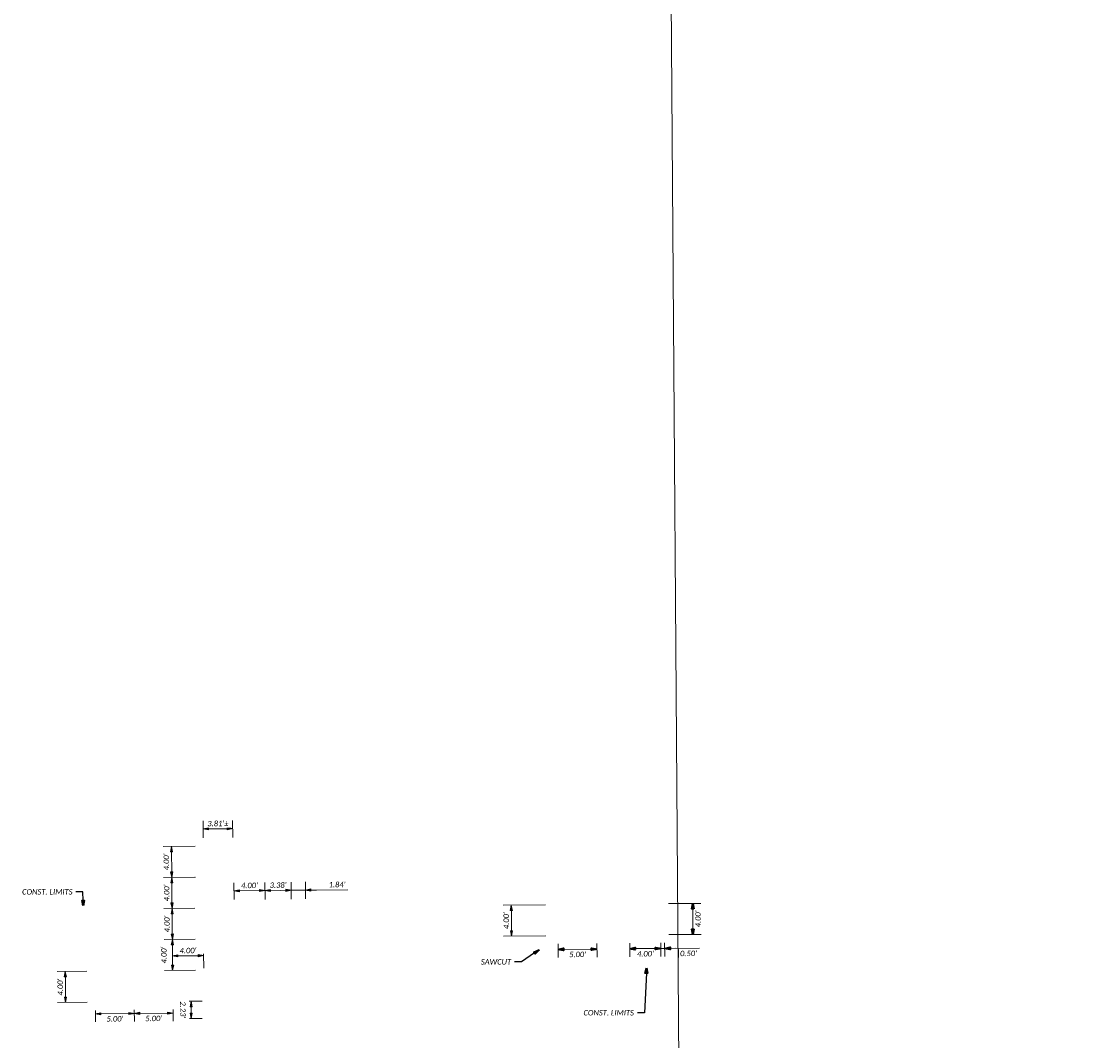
# Model space of a CAD drawing. Header units: feet. Extents: x 2273742 to 4547652, y 16435 to 1005370.
# Tile 10 of 15: x 2273742 to 2273881, y 502520 to 502651. Entities that reach past the tile are written whole.
import ezdxf
from ezdxf import colors
from ezdxf.entities.mleader import LeaderData, LeaderLine
from ezdxf.math import Vec2, Vec3

# ---------------------------------------------------------------- set-up
doc = ezdxf.new("R2010")
doc.units = ezdxf.units.FT
doc.header["$LTSCALE"] = 5
doc.header["$MEASUREMENT"] = 0
doc.layers.get('0').update_dxf_attribs({"lineweight": 15, "true_color": 0xc2ced6})
doc.layers.get('Defpoints').update_dxf_attribs({"lineweight": 15})
doc.layers.add('0_Xref', color=7, linetype='Continuous', lineweight=15)
doc.layers.add('TX_P_5', color=7, linetype='Continuous', lineweight=35)
doc.styles.add('P_Slanted - Normal Fixed Spacing', font='calibrii.ttf', dxfattribs={"height": 0.14})
doc.dimstyles.new('P_Dec-2 Masked Slanted', dxfattribs={"dimtxt": 0.14, "dimasz": 0.14, "dimexe": 0.21, "dimexo": 0.21, "dimgap": 0.0625, "dimtad": 1, "dimzin": 3, "dimdsep": 46, "dimtxsty": 'P_Slanted - Normal Fixed Spacing', "dimblk": 'Dim1', "dimcen": 0.035, "dimclrd": 95, "dimclre": 95, "dimclrt": 7, "dimaunit": 1, "dimadec": 3, "dimazin": 2, "dimtfac": 1, "dimtix": 1, "dimtmove": 1, "dimatfit": 3, "dimldrblk": 'Dim1', "dimfxl": 1, "dimtfill": 1, "dimtolj": 1, "dimtzin": 0, "dimlwd": 15, "dimlwe": 15, "dimarcsym": 0})

# ---------------------------------------------------------------- blocks, each defined once
blk = doc.blocks.new('Dim1')
h = blk.add_hatch(color=4)
h.dxf.hatch_style = 1
h.paths.add_polyline_path([(0, 0), (-1.000000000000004, -0.1999999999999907), (-1.000000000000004, 0.1999999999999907)])
at = {"color": 4}
blk.add_lwpolyline([(0, 0), (-1.000000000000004, -0.1999999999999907), (-1.000000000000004, 0.1999999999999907), (0, 0)], dxfattribs=at)
blk = doc.blocks.new('*D1286')
at = {"layer": '0_Xref', "color": 95, "linetype": 'Continuous', "lineweight": 15, "transparency": 16777216}
for p, q in [((2273750.246348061, 502528.8558327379), (2273746.411520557, 502528.8184377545)), ((2273747.493648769, 502525.5288331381), (2273747.468296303, 502528.1287095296)), ((2273750.285351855, 502524.8560229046), (2273746.450524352, 502524.8186279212))]:
    blk.add_line(p, q, dxfattribs=at)
at = {"layer": 'Defpoints', "color": 0, "transparency": 16777216}
for p in [(2273747.461470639, 502528.8286762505), (2273751.296298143, 502528.8660712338), (2273751.335301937, 502524.8662614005)]:
    blk.add_point(p, dxfattribs=at)
at = {"layer": '0_Xref', "color": 95, "lineweight": 15, "transparency": 16777216, "xscale": 0.7000000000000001, "yscale": 0.7000000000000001, "zscale": 0.7000000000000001}
for p, rotation in [((2273747.461470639, 502528.8286762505), 90.5586970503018), ((2273747.500474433, 502524.8288664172), 270.5586970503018)]:
    blk.add_blockref('Dim1', p, dxfattribs=dict(at, rotation=rotation))
at = {"layer": '0_Xref', "color": 7, "transparency": 16777216, "insert": (2273746.809889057, 502526.8222273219), "char_height": 0.7000000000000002, "attachment_point": 5, "rotation": 90.5586970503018, "style": 'P_Slanted - Normal Fixed Spacing', "bg_fill": 3, "box_fill_scale": 1.25, "bg_fill_color": 256, "bg_fill_true_color": 13158600, "bg_fill_transparency": 0}
blk.add_mtext("\\A1;4.00'", dxfattribs=at)
blk = doc.blocks.new('*D1287')
at = {"layer": '0_Xref', "color": 95, "linetype": 'Continuous', "lineweight": 15, "transparency": 16777216}
for p, q in [((2273764.206678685, 502532.9921558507), (2273760.206868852, 502532.9531520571)), ((2273761.288997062, 502529.6635474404), (2273761.263644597, 502532.263423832)), ((2273764.245682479, 502528.9923460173), (2273760.245872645, 502528.9533422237))]:
    blk.add_line(p, q, dxfattribs=at)
at = {"layer": 'Defpoints', "color": 0, "transparency": 16777216}
for p in [(2273761.256818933, 502532.9633905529), (2273765.256628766, 502533.0023943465), (2273765.29563256, 502529.0025845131)]:
    blk.add_point(p, dxfattribs=at)
at = {"layer": '0_Xref', "color": 95, "lineweight": 15, "transparency": 16777216, "xscale": 0.7000000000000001, "yscale": 0.7000000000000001, "zscale": 0.7000000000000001}
for p, rotation in [((2273761.256818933, 502532.9633905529), 90.55869704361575), ((2273761.295822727, 502528.9635807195), 270.5586970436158)]:
    blk.add_blockref('Dim1', p, dxfattribs=dict(at, rotation=rotation))
at = {"layer": '0_Xref', "color": 7, "transparency": 16777216, "insert": (2273760.16775815, 502530.9526755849), "char_height": 0.7000000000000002, "attachment_point": 5, "rotation": 90.55869704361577, "style": 'P_Slanted - Normal Fixed Spacing', "bg_fill": 3, "box_fill_scale": 1.25, "bg_fill_color": 256, "bg_fill_true_color": 13158600, "bg_fill_transparency": 0}
blk.add_mtext("\\A1;4.00'", dxfattribs=at)
blk = doc.blocks.new('*D1290')
at = {"layer": 'Defpoints', "color": 0, "transparency": 16777216}
for p in [(2273810.957244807, 502533.4480398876), (2273815.957007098, 502533.4967946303), (2273815.97428296, 502531.7251680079)]:
    blk.add_point(p, dxfattribs=at)
at = {"layer": 'TX_P_5', "color": 95, "linetype": 'Continuous', "lineweight": 15, "transparency": 16777216}
for p, q in [((2273810.967483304, 502532.3980898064), (2273810.984759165, 502530.6264631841)), ((2273815.967245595, 502532.446844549), (2273815.984521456, 502530.6752179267)), ((2273811.67448739, 502531.6832389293), (2273815.274316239, 502531.718342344))]:
    blk.add_line(p, q, dxfattribs=at)
at = {"layer": 'TX_P_5', "color": 95, "lineweight": 15, "transparency": 16777216, "xscale": 0.7000000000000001, "yscale": 0.7000000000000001, "zscale": 0.7000000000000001}
for p, rotation in [((2273810.974520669, 502531.6764132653), 180.558697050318), ((2273815.97428296, 502531.7251680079), 0.5586970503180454)]:
    blk.add_blockref('Dim1', p, dxfattribs=dict(at, rotation=rotation))
at = {"layer": 'TX_P_5', "color": 7, "transparency": 16777216, "insert": (2273813.480945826, 502531.0297071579), "char_height": 0.7000000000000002, "attachment_point": 5, "rotation": 0.5586970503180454, "style": 'P_Slanted - Normal Fixed Spacing', "bg_fill": 3, "box_fill_scale": 1.25, "bg_fill_color": 256, "bg_fill_true_color": 13158600, "bg_fill_transparency": 0}
blk.add_mtext("\\A1;5.00'", dxfattribs=at)
blk = doc.blocks.new('*D1291')
at = {"layer": 'Defpoints', "color": 0, "transparency": 16777216}
for p in [(2273820.196664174, 502533.5381372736), (2273824.196486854, 502533.577141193), (2273824.213762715, 502531.8055145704)]:
    blk.add_point(p, dxfattribs=at)
at = {"layer": 'TX_P_5', "color": 95, "linetype": 'Continuous', "lineweight": 15, "transparency": 16777216}
for p, q in [((2273820.20690267, 502532.4881871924), (2273820.224178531, 502530.7165605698)), ((2273824.20672535, 502532.5271911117), (2273824.224001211, 502530.7555644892)), ((2273820.913906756, 502531.7733363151), (2273823.513795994, 502531.7986889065))]:
    blk.add_line(p, q, dxfattribs=at)
at = {"layer": 'TX_P_5', "color": 95, "lineweight": 15, "transparency": 16777216, "xscale": 0.7000000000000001, "yscale": 0.7000000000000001, "zscale": 0.7000000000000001}
for p, rotation in [((2273820.213940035, 502531.7665106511), 180.5586970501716), ((2273824.213762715, 502531.8055145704), 0.5586970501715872)]:
    blk.add_blockref('Dim1', p, dxfattribs=dict(at, rotation=rotation))
at = {"layer": 'TX_P_5', "color": 7, "transparency": 16777216, "insert": (2273822.220395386, 502531.1149291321), "char_height": 0.7000000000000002, "attachment_point": 5, "rotation": 0.5586970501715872, "style": 'P_Slanted - Normal Fixed Spacing', "bg_fill": 3, "box_fill_scale": 1.25, "bg_fill_color": 256, "bg_fill_true_color": 13158600, "bg_fill_transparency": 0}
blk.add_mtext("\\A1;4.00'", dxfattribs=at)
blk = doc.blocks.new('*D1292')
at = {"layer": 'Defpoints', "color": 0, "transparency": 16777216}
for p in [(2273824.167620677, 502537.5770498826), (2273828.319072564, 502537.6070097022), (2273824.196486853, 502533.577141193)]:
    blk.add_point(p, dxfattribs=at)
at = {"layer": 'TX_P_5', "color": 95, "linetype": 'Continuous', "lineweight": 15, "transparency": 16777216}
for p, q in [((2273825.217593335, 502537.5846272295), (2273829.369045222, 502537.6145870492)), ((2273828.342887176, 502534.307082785), (2273828.324124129, 502536.9070279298)), ((2273825.246459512, 502533.58471854), (2273829.397911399, 502533.6146783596))]:
    blk.add_line(p, q, dxfattribs=at)
at = {"layer": 'TX_P_5', "color": 95, "lineweight": 15, "transparency": 16777216, "xscale": 0.7000000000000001, "yscale": 0.7000000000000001, "zscale": 0.7000000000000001}
for p, rotation in [((2273828.319072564, 502537.6070097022), 90.41347978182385), ((2273828.34793874, 502533.6071010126), 270.4134797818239)]:
    blk.add_blockref('Dim1', p, dxfattribs=dict(at, rotation=rotation))
at = {"layer": 'TX_P_5', "color": 7, "transparency": 16777216, "insert": (2273829.004603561, 502535.6118984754), "char_height": 0.7000000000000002, "attachment_point": 5, "rotation": 90.41347978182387, "style": 'P_Slanted - Normal Fixed Spacing', "bg_fill": 3, "box_fill_scale": 1.25, "bg_fill_color": 256, "bg_fill_true_color": 13158600, "bg_fill_transparency": 0}
blk.add_mtext("\\A1;4.00'", dxfattribs=at)
blk = doc.blocks.new('*D1293')
at = {"layer": '0_Xref', "color": 95, "linetype": 'Continuous', "lineweight": 15, "transparency": 16777216}
for p, q in [((2273809.366081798, 502537.432126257), (2273803.887534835, 502537.3756359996)), ((2273804.971504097, 502534.086636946), (2273804.94469646, 502536.6864993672)), ((2273809.407324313, 502533.4323382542), (2273803.92877735, 502533.3758479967))]:
    blk.add_line(p, q, dxfattribs=at)
at = {"layer": 'Defpoints', "color": 0, "transparency": 16777216}
for p in [(2273804.937479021, 502537.3864621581), (2273810.416025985, 502537.4429524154), (2273810.457268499, 502533.4431644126)]:
    blk.add_point(p, dxfattribs=at)
at = {"layer": '0_Xref', "color": 95, "lineweight": 15, "transparency": 16777216, "xscale": 0.7000000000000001, "yscale": 0.7000000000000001, "zscale": 0.7000000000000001}
for p, rotation in [((2273804.937479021, 502537.3864621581), 90.59076588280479), ((2273804.978721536, 502533.3866741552), 270.5907658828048)]:
    blk.add_blockref('Dim1', p, dxfattribs=dict(at, rotation=rotation))
at = {"layer": '0_Xref', "color": 7, "transparency": 16777216, "insert": (2273804.287020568, 502535.3796485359), "char_height": 0.7000000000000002, "attachment_point": 5, "rotation": 90.59076588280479, "style": 'P_Slanted - Normal Fixed Spacing', "bg_fill": 3, "box_fill_scale": 1.25, "bg_fill_color": 256, "bg_fill_true_color": 13158600, "bg_fill_transparency": 0}
blk.add_mtext("\\A1;4.00'", dxfattribs=at)
blk = doc.blocks.new('*D1295')
at = {"layer": '0_Xref', "color": 95, "linetype": 'Continuous', "lineweight": 15, "transparency": 16777216}
for p, q in [((2273764.167674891, 502536.9919656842), (2273760.167865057, 502536.9529618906)), ((2273761.249993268, 502533.6633572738), (2273761.224640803, 502536.2632336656)), ((2273764.206678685, 502532.9921558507), (2273760.206868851, 502532.9531520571))]:
    blk.add_line(p, q, dxfattribs=at)
at = {"layer": 'Defpoints', "color": 0, "transparency": 16777216}
for p in [(2273761.217815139, 502536.9632003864), (2273765.217624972, 502537.0022041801), (2273765.256628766, 502533.0023943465)]:
    blk.add_point(p, dxfattribs=at)
at = {"layer": '0_Xref', "color": 95, "lineweight": 15, "transparency": 16777216, "xscale": 0.7000000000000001, "yscale": 0.7000000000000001, "zscale": 0.7000000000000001}
for p, rotation in [((2273761.217815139, 502536.9632003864), 90.55869704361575), ((2273761.256818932, 502532.9633905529), 270.5586970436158)]:
    blk.add_blockref('Dim1', p, dxfattribs=dict(at, rotation=rotation))
at = {"layer": '0_Xref', "color": 7, "transparency": 16777216, "insert": (2273760.566233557, 502534.9567514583), "char_height": 0.7000000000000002, "attachment_point": 5, "rotation": 90.55869704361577, "style": 'P_Slanted - Normal Fixed Spacing', "bg_fill": 3, "box_fill_scale": 1.25, "bg_fill_color": 256, "bg_fill_true_color": 13158600, "bg_fill_transparency": 0}
blk.add_mtext("\\A1;4.00'", dxfattribs=at)
blk = doc.blocks.new('*D1296')
at = {"layer": '0_Xref', "color": 95, "linetype": 'Continuous', "lineweight": 15, "transparency": 16777216}
for p, q in [((2273765.233930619, 502546.0527934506), (2273765.21237872, 502548.2629246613)), ((2273769.045280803, 502546.0899594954), (2273769.023728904, 502548.3000907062)), ((2273765.922583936, 502547.2198002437), (2273768.334000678, 502547.2433149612))]:
    blk.add_line(p, q, dxfattribs=at)
at = {"layer": 'Defpoints', "color": 0, "transparency": 16777216}
for p in [(2273765.244169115, 502545.0028433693), (2273769.055519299, 502545.0400094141)]:
    blk.add_point(p, dxfattribs=at)
at = {"layer": '0_Xref', "color": 95, "lineweight": 15, "transparency": 16777216, "xscale": 0.7000000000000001, "yscale": 0.7000000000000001, "zscale": 0.7000000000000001}
for p, rotation in [((2273765.222617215, 502547.2129745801), 180.5586970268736), ((2273769.0339674, 502547.2501406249), 0.5586970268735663)]:
    blk.add_blockref('Dim1', p, dxfattribs=dict(at, rotation=rotation))
at = {"layer": '0_Xref', "color": 7, "transparency": 16777216, "insert": (2273767.121748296, 502547.9026410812), "char_height": 0.7000000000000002, "attachment_point": 5, "rotation": 0.5586970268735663, "style": 'P_Slanted - Normal Fixed Spacing', "bg_fill": 3, "box_fill_scale": 1.25, "bg_fill_color": 256, "bg_fill_true_color": 13158600, "bg_fill_transparency": 0}
blk.add_mtext("\\A1;3.81'%%P", dxfattribs=at)
at = {"layer": 'Defpoints', "color": 0, "transparency": 16777216}
blk.add_point((2273769.0339674, 502547.2501406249), dxfattribs=at)
blk = doc.blocks.new('*D1308')
at = {"layer": 'Defpoints', "color": 0, "transparency": 16777216}
for p in [(2273824.196486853, 502533.577141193), (2273824.696473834, 502533.5807494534, 1154.825), (2273824.709259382, 502531.8090904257)]:
    blk.add_point(p, dxfattribs=at)
at = {"layer": 'TX_P_5', "color": 95, "linetype": 'Continuous', "lineweight": 15, "transparency": 16777216}
for p, q in [((2273824.2040642, 502532.5271685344), (2273824.216849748, 502530.7555095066)), ((2273824.704051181, 502532.5307767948), (2273824.716836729, 502530.759117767)), ((2273823.509290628, 502531.8004306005), (2273822.809308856, 502531.7953790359)), ((2273824.2092724, 502531.8054821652), (2273824.709259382, 502531.8090904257)), ((2273824.2092724, 502531.8054821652), (2273824.709259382, 502531.8090904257)), ((2273829.173352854, 502531.8413064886), (2273824.709259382, 502531.8090904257)), ((2273825.409241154, 502531.8141419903), (2273826.109222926, 502531.819193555))]:
    blk.add_line(p, q, dxfattribs=at)
at = {"layer": 'TX_P_5', "color": 95, "lineweight": 15, "transparency": 16777216, "xscale": 0.7000000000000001, "yscale": 0.7000000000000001, "zscale": 0.7000000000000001}
for p, rotation in [((2273824.2092724, 502531.8054821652), 0.4134797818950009), ((2273824.709259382, 502531.8090904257), 180.413479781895)]:
    blk.add_blockref('Dim1', p, dxfattribs=dict(at, rotation=rotation))
at = {"layer": 'TX_P_5', "color": 7, "transparency": 16777216, "insert": (2273827.775078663, 502531.1600826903), "char_height": 0.7000000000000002, "attachment_point": 5, "rotation": 0.413479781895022, "style": 'P_Slanted - Normal Fixed Spacing', "bg_fill": 3, "box_fill_scale": 1.25, "bg_fill_color": 256, "bg_fill_true_color": 13158600, "bg_fill_transparency": 0}
blk.add_mtext("\\A1;0.50'", dxfattribs=at)
blk = doc.blocks.new('*D1309')
at = {"layer": '0_Xref', "color": 95, "linetype": 'Continuous', "lineweight": 15, "transparency": 16777216}
for p, q in [((4547652.029536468, 1005363.928564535), (4547651.988917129, 1005369.557879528)), ((2275579.646435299, 259558.2332145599), (4547652.029536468, 1005363.928564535)), ((2273824.678250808, 502681.6053385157), (2273826.39576441, 502681.6177315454)), ((2273825.350842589, 502680.9101735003), (2277333.942028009, 16435.55625561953)), ((2277333.279537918, 16434.85145707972), (2277334.99705152, 16434.86385010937))]:
    blk.add_line(p, q, dxfattribs=at)
at = {"layer": 'Defpoints', "color": 0, "transparency": 16777216}
for p in [(2273823.628278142, 502681.5977622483), (2277332.229565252, 16434.84388081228), (2277333.947078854, 16434.85627384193)]:
    blk.add_point(p, dxfattribs=at)
at = {"layer": '0_Xref', "color": 95, "lineweight": 15, "transparency": 16777216, "xscale": 0.7000000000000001, "yscale": 0.7000000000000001, "zscale": 0.7000000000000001}
for p, rotation in [((2273825.345791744, 502681.6101552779), 90.41342087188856), ((2277333.947078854, 16434.85627384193), 270.4134208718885)]:
    blk.add_blockref('Dim1', p, dxfattribs=dict(at, rotation=rotation))
at = {"layer": '0_Xref', "color": 7, "transparency": 16777216, "insert": (4547651.338128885, 1005366.738379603), "char_height": 0.7000000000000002, "attachment_point": 5, "rotation": 270.41342087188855, "style": 'P_Slanted - Normal Fixed Spacing', "bg_fill": 3, "box_fill_scale": 1.25, "bg_fill_color": 256, "bg_fill_true_color": 13158600, "bg_fill_transparency": 0}
blk.add_mtext("\\A1;486259.41'", dxfattribs=at)
blk = doc.blocks.new('*D1310')
at = {"layer": '0_Xref', "color": 95, "linetype": 'Continuous', "lineweight": 15, "transparency": 16777216}
for p, q in [((2273764.128671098, 502540.9917755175), (2273760.128861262, 502540.9527717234)), ((2273761.210989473, 502537.6631671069), (2273761.185637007, 502540.2630434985)), ((2273764.167674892, 502536.9919656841), (2273760.167865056, 502536.95296189))]:
    blk.add_line(p, q, dxfattribs=at)
at = {"layer": 'Defpoints', "color": 0, "transparency": 16777216}
for p in [(2273761.178811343, 502540.9630102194), (2273765.178621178, 502541.0020140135), (2273765.217624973, 502537.0022041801)]:
    blk.add_point(p, dxfattribs=at)
at = {"layer": '0_Xref', "color": 95, "lineweight": 15, "transparency": 16777216, "xscale": 0.7000000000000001, "yscale": 0.7000000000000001, "zscale": 0.7000000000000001}
for p, rotation in [((2273761.178811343, 502540.9630102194), 90.55869705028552), ((2273761.217815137, 502536.963200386), 270.5586970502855)]:
    blk.add_blockref('Dim1', p, dxfattribs=dict(at, rotation=rotation))
at = {"layer": '0_Xref', "color": 7, "transparency": 16777216, "insert": (2273760.527229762, 502538.9565612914), "char_height": 0.7000000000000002, "attachment_point": 5, "rotation": 90.55869705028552, "style": 'P_Slanted - Normal Fixed Spacing', "bg_fill": 3, "box_fill_scale": 1.25, "bg_fill_color": 256, "bg_fill_true_color": 13158600, "bg_fill_transparency": 0}
blk.add_mtext("\\A1;4.00'", dxfattribs=at)
blk = doc.blocks.new('*D1311')
at = {"layer": '0_Xref', "color": 95, "linetype": 'Continuous', "lineweight": 15, "transparency": 16777216}
for p, q in [((2273764.194219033, 502544.9926048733), (2273760.089857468, 502544.9525815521)), ((2273761.146633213, 502544.2628533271), (2273761.171985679, 502541.6629769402)), ((2273764.233222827, 502540.9927950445), (2273760.128861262, 502540.9527717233))]:
    blk.add_line(p, q, dxfattribs=at)
at = {"layer": 'Defpoints', "color": 0, "transparency": 16777216}
for p in [(2273765.244169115, 502545.0028433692), (2273761.178811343, 502540.9630102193), (2273765.283172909, 502541.0030335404)]:
    blk.add_point(p, dxfattribs=at)
at = {"layer": '0_Xref', "color": 95, "lineweight": 15, "transparency": 16777216, "xscale": 0.7000000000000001, "yscale": 0.7000000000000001, "zscale": 0.7000000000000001}
for p, rotation in [((2273761.139807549, 502544.962820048), 90.55869705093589), ((2273761.178811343, 502540.9630102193), 270.5586970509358)]:
    blk.add_blockref('Dim1', p, dxfattribs=dict(at, rotation=rotation))
at = {"layer": '0_Xref', "color": 7, "transparency": 16777216, "insert": (2273760.488225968, 502542.9563711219), "char_height": 0.7000000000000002, "attachment_point": 5, "rotation": 90.5586970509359, "style": 'P_Slanted - Normal Fixed Spacing', "bg_fill": 3, "box_fill_scale": 1.25, "bg_fill_color": 256, "bg_fill_true_color": 13158600, "bg_fill_transparency": 0}
blk.add_mtext("\\A1;4.00'", dxfattribs=at)
blk = doc.blocks.new('*D1312')
at = {"layer": '0_Xref', "color": 95, "linetype": 'Continuous', "lineweight": 15, "transparency": 16777216}
for p, q in [((2273761.29338499, 502529.2135688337), (2273761.275106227, 502531.0880422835)), ((2273764.577387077, 502530.870232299), (2273761.977510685, 502530.8448798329)), ((2273765.293194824, 502529.2525726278), (2273765.274916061, 502531.1270460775))]:
    blk.add_line(p, q, dxfattribs=at)
at = {"layer": 'Defpoints', "color": 0, "transparency": 16777216}
for p in [(2273761.277543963, 502530.8380541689), (2273761.295822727, 502528.9635807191), (2273765.295632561, 502529.0025845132)]:
    blk.add_point(p, dxfattribs=at)
at = {"layer": '0_Xref', "color": 95, "lineweight": 15, "transparency": 16777216, "xscale": 0.7000000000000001, "yscale": 0.7000000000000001, "zscale": 0.7000000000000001}
for p, rotation in [((2273761.277543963, 502530.8380541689), 180.5586970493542), ((2273765.277353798, 502530.8770579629), 0.5586970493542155)]:
    blk.add_blockref('Dim1', p, dxfattribs=dict(at, rotation=rotation))
at = {"layer": '0_Xref', "color": 7, "transparency": 16777216, "insert": (2273763.270904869, 502531.5286395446), "char_height": 0.7000000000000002, "attachment_point": 5, "rotation": 0.5586970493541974, "style": 'P_Slanted - Normal Fixed Spacing', "bg_fill": 3, "box_fill_scale": 1.25, "bg_fill_color": 256, "bg_fill_true_color": 13158600, "bg_fill_transparency": 0}
blk.add_mtext("\\A1;4.00'", dxfattribs=at)
blk = doc.blocks.new('*D1313')
at = {"layer": '0_Xref', "color": 95, "linetype": 'Continuous', "lineweight": 15, "transparency": 16777216}
for p, q in [((2273761.345065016, 502523.9138208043), (2273761.359653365, 502522.4177966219)), ((2273756.345302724, 502523.8650660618), (2273756.359891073, 502522.3690418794)), ((2273760.649448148, 502523.4609210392), (2273757.049619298, 502523.4258176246))]:
    blk.add_line(p, q, dxfattribs=at)
at = {"layer": 'Defpoints', "color": 0, "transparency": 16777216}
for p in [(2273756.335064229, 502524.9150161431), (2273761.334826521, 502524.9637708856), (2273756.349652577, 502523.4189919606)]:
    blk.add_point(p, dxfattribs=at)
at = {"layer": '0_Xref', "color": 95, "lineweight": 15, "transparency": 16777216, "xscale": 0.7000000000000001, "yscale": 0.7000000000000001, "zscale": 0.7000000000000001}
for p, rotation in [((2273756.349652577, 502523.4189919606), 180.558697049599), ((2273761.349414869, 502523.4677467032), 0.5586970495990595)]:
    blk.add_blockref('Dim1', p, dxfattribs=dict(at, rotation=rotation))
at = {"layer": '0_Xref', "color": 7, "transparency": 16777216, "insert": (2273758.856077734, 502522.7722858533), "char_height": 0.7000000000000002, "attachment_point": 5, "rotation": 0.5586970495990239, "style": 'P_Slanted - Normal Fixed Spacing', "bg_fill": 3, "box_fill_scale": 1.25, "bg_fill_color": 256, "bg_fill_true_color": 13158600, "bg_fill_transparency": 0}
blk.add_mtext("\\A1;5.00'", dxfattribs=at)
blk = doc.blocks.new('*D1315')
at = {"layer": '0_Xref', "color": 95, "linetype": 'Continuous', "lineweight": 15, "transparency": 16777216}
for p, q in [((2273769.207196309, 502538.0911580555), (2273769.185833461, 502540.2819021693)), ((2273769.896038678, 502539.238777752), (2273772.49591507, 502539.2641302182)), ((2273773.207006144, 502538.1301618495), (2273773.185643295, 502540.3209059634))]:
    blk.add_line(p, q, dxfattribs=at)
at = {"layer": 'Defpoints', "color": 0, "transparency": 16777216}
for p in [(2273773.195881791, 502539.2709558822), (2273769.217434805, 502537.0412079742), (2273773.21724464, 502537.0802117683)]:
    blk.add_point(p, dxfattribs=at)
at = {"layer": '0_Xref', "color": 95, "lineweight": 15, "transparency": 16777216, "xscale": 0.7000000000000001, "yscale": 0.7000000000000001, "zscale": 0.7000000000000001}
for p, rotation in [((2273769.196071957, 502539.2319520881), 180.558697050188), ((2273773.195881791, 502539.2709558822), 0.5586970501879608)]:
    blk.add_blockref('Dim1', p, dxfattribs=dict(at, rotation=rotation))
at = {"layer": '0_Xref', "color": 7, "transparency": 16777216, "insert": (2273771.189432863, 502539.9225374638), "char_height": 0.7000000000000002, "attachment_point": 5, "rotation": 0.5586970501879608, "style": 'P_Slanted - Normal Fixed Spacing', "bg_fill": 3, "box_fill_scale": 1.25, "bg_fill_color": 256, "bg_fill_true_color": 13158600, "bg_fill_transparency": 0}
blk.add_mtext("\\A1;4.00'", dxfattribs=at)
blk = doc.blocks.new('*D1314')
at = {"layer": '0_Xref', "color": 95, "linetype": 'Continuous', "lineweight": 15, "transparency": 16777216}
for p, q in [((2273773.207006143, 502538.1301618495), (2273773.185643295, 502540.3209059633)), ((2273773.895848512, 502539.277781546), (2273775.879010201, 502539.2971201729)), ((2273776.590101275, 502538.1631518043), (2273776.568738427, 502540.3538959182))]:
    blk.add_line(p, q, dxfattribs=at)
at = {"layer": 'Defpoints', "color": 0, "transparency": 16777216}
for p in [(2273773.21724464, 502537.0802117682), (2273776.600339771, 502537.113201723)]:
    blk.add_point(p, dxfattribs=at)
at = {"layer": '0_Xref', "color": 95, "lineweight": 15, "transparency": 16777216, "xscale": 0.7000000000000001, "yscale": 0.7000000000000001, "zscale": 0.7000000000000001}
for p, rotation in [((2273773.195881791, 502539.270955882), 180.5586970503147), ((2273776.578976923, 502539.3039458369), 0.5586970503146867)]:
    blk.add_blockref('Dim1', p, dxfattribs=dict(at, rotation=rotation))
at = {"layer": '0_Xref', "color": 7, "transparency": 16777216, "insert": (2273774.880885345, 502539.9585343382), "char_height": 0.7000000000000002, "attachment_point": 5, "rotation": 0.5586970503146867, "style": 'P_Slanted - Normal Fixed Spacing', "bg_fill": 3, "box_fill_scale": 1.25, "bg_fill_color": 256, "bg_fill_true_color": 13158600, "bg_fill_transparency": 0}
blk.add_mtext("\\A1;3.38'", dxfattribs=at)
at = {"layer": 'Defpoints', "color": 0, "transparency": 16777216}
blk.add_point((2273776.578976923, 502539.3039458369), dxfattribs=at)
blk = doc.blocks.new('*D1343')
at = {"layer": '0_Xref', "color": 95, "linetype": 'Continuous', "lineweight": 15, "transparency": 16777216}
for p, q in [((2273751.345540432, 502523.8163113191), (2273751.36012878, 502522.3202871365)), ((2273755.649685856, 502523.4121662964), (2273752.049857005, 502523.3770628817)), ((2273756.345302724, 502523.8650660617), (2273756.359891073, 502522.369041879))]:
    blk.add_line(p, q, dxfattribs=at)
at = {"layer": 'Defpoints', "color": 0, "transparency": 16777216}
for p in [(2273751.335301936, 502524.8662614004), (2273756.335064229, 502524.9150161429), (2273751.349890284, 502523.3702372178)]:
    blk.add_point(p, dxfattribs=at)
at = {"layer": '0_Xref', "color": 95, "lineweight": 15, "transparency": 16777216, "xscale": 0.7000000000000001, "yscale": 0.7000000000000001, "zscale": 0.7000000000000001}
for p, rotation in [((2273751.349890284, 502523.3702372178), 180.558697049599), ((2273756.349652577, 502523.4189919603), 0.5586970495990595)]:
    blk.add_blockref('Dim1', p, dxfattribs=dict(at, rotation=rotation))
at = {"layer": '0_Xref', "color": 7, "transparency": 16777216, "insert": (2273753.856315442, 502522.7235311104), "char_height": 0.7000000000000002, "attachment_point": 5, "rotation": 0.5586970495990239, "style": 'P_Slanted - Normal Fixed Spacing', "bg_fill": 3, "box_fill_scale": 1.25, "bg_fill_color": 256, "bg_fill_true_color": 13158600, "bg_fill_transparency": 0}
blk.add_mtext("\\A1;5.00'", dxfattribs=at)
blk = doc.blocks.new('*D9060')
at = {"layer": '0_Xref', "color": 95, "linetype": 'Continuous', "lineweight": 15, "transparency": 16777216}
for p, q in [((2273765.08464824, 502525.0003369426), (2273763.424405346, 502524.9841472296)), ((2273763.681219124, 502524.2866182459), (2273763.689275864, 502523.4604056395)), ((2273765.106356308, 502522.7741908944), (2273763.446113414, 502522.7580011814))]:
    blk.add_line(p, q, dxfattribs=at)
at = {"layer": 'Defpoints', "color": 0, "transparency": 16777216}
for p in [(2273765.334636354, 502525.0027746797, 1155.108), (2273765.356344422, 502522.7766286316)]:
    blk.add_point(p, dxfattribs=at)
at = {"layer": '0_Xref', "color": 7, "transparency": 16777216, "insert": (2273762.613517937, 502523.8781856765), "char_height": 0.7000000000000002, "attachment_point": 5, "rotation": 270.55869706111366, "style": 'P_Slanted - Normal Fixed Spacing', "bg_fill": 3, "box_fill_scale": 1.25, "bg_fill_color": 256, "bg_fill_true_color": 13158600, "bg_fill_transparency": 0}
blk.add_mtext("\\A1;2.23'", dxfattribs=at)
at = {"layer": 'Defpoints', "color": 0, "transparency": 16777216}
blk.add_point((2273763.696101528, 502522.7604389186), dxfattribs=at)
at = {"layer": '0_Xref', "color": 95, "lineweight": 15, "transparency": 16777216, "xscale": 0.7000000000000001, "yscale": 0.7000000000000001, "zscale": 0.7000000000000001}
for p, rotation in [((2273763.67439346, 502524.9865849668), 90.55869706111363), ((2273763.696101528, 502522.7604389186), 270.5586970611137)]:
    blk.add_blockref('Dim1', p, dxfattribs=dict(at, rotation=rotation))
blk = doc.blocks.new('*D9062')
at = {"layer": '0_Xref', "color": 95, "linetype": 'Continuous', "lineweight": 15, "transparency": 16777216}
for p, q in [((2273775.879010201, 502539.2971201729), (2273775.179043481, 502539.290294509)), ((2273776.590101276, 502538.1631518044), (2273776.568738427, 502540.3538959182)), ((2273776.578976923, 502539.3039458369), (2273778.419692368, 502539.3218954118)), ((2273776.578976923, 502539.3039458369), (2273778.419692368, 502539.3218954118)), ((2273778.430816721, 502538.1811013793), (2273778.409453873, 502540.3718454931)), ((2273783.886621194, 502539.3752056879), (2273778.419692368, 502539.3218954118)), ((2273779.119659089, 502539.3287210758), (2273779.81962581, 502539.3355467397))]:
    blk.add_line(p, q, dxfattribs=at)
at = {"layer": 'Defpoints', "color": 0, "transparency": 16777216}
for p in [(2273778.419692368, 502539.3218954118), (2273776.600339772, 502537.1132017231), (2273778.441055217, 502537.131151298)]:
    blk.add_point(p, dxfattribs=at)
at = {"layer": '0_Xref', "color": 95, "lineweight": 15, "transparency": 16777216, "xscale": 0.7000000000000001, "yscale": 0.7000000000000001, "zscale": 0.7000000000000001}
for p, rotation in [((2273776.578976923, 502539.3039458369), 0.5586970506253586), ((2273778.419692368, 502539.3218954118), 180.5586970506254)]:
    blk.add_blockref('Dim1', p, dxfattribs=dict(at, rotation=rotation))
at = {"layer": '0_Xref', "color": 7, "transparency": 16777216, "insert": (2273782.481835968, 502540.0326543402), "char_height": 0.7000000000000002, "attachment_point": 5, "rotation": 0.5586970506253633, "style": 'P_Slanted - Normal Fixed Spacing', "bg_fill": 3, "box_fill_scale": 1.25, "bg_fill_color": 256, "bg_fill_true_color": 13158600, "bg_fill_transparency": 0}
blk.add_mtext("\\A1;1.84'", dxfattribs=at)

msp = doc.modelspace()

# ---------------------------------------------------------------- dimensions: what is measured, and where the dimension line sits
at = {"layer": '0_Xref'}
dim = msp.add_aligned_dim(p1=(2273765.244169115, 502545.0028433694), p2=(2273769.055519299, 502545.0400094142), distance=2.210236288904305, text='<>%%P', dimstyle='P_Dec-2 Masked Slanted', override={"dimpost": "'"}, dxfattribs=at)
dim.commit()
dim.dimension.update_dxf_attribs({"geometry": '*D1296', "text_midpoint": (2273767.121748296, 502547.9026410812)})
for p1, p2, distance, override, picture, middle in [((2273769.217434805, 502537.0412079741), (2273773.21724464, 502537.0802117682), 2.1908482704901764, {"dimtad": 1, "dimpost": "'"}, '*D1315', (2273771.189432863, 502539.9225374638)), ((2273765.29563256, 502529.0025845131), (2273765.256628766, 502533.0023943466), 3.999999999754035, {"dimgap": 0.15, "dimtad": 4, "dimpost": "'"}, '*D1287', (2273760.16775815, 502530.9526755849)), ((2273751.335301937, 502524.8662614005), (2273751.296298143, 502528.8660712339), 3.8350098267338, {"dimtad": 4, "dimpost": "'"}, '*D1286', (2273746.809889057, 502526.8222273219)), ((2273761.334826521, 502524.9637708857), (2273756.335064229, 502524.9150161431), 1.4960953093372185, {"dimtad": 4, "dimpost": "'"}, '*D1313', (2273758.856077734, 502522.7722858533))]:
    dim = msp.add_aligned_dim(p1=p1, p2=p2, distance=distance, dimstyle='P_Dec-2 Masked Slanted', override=override, dxfattribs=at)
    dim.commit()
    dim.dimension.update_dxf_attribs({"geometry": picture, "text_midpoint": middle})
dim = msp.add_linear_dim(base=(2273763.696101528, 502522.7604389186), p1=(2273765.334636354, 502525.0027746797, 1155.108), p2=(2273765.356344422, 502522.7766286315), angle=270.55869706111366, dimstyle='P_Dec-2 Masked Slanted', override={"dimexe": 0.05, "dimexo": 0.05, "dimtad": 4, "dimpost": "'"}, dxfattribs=at)
dim.commit()
dim.dimension.update_dxf_attribs({"geometry": '*D9060', "text_midpoint": (2273763.284601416, 502523.8847296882), "dimtype": 161})
at = {"layer": 'TX_P_5'}
for p1, p2, distance, picture, middle in [((2273810.957244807, 502533.4480398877), (2273815.957007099, 502533.4967946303), -1.7717108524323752, '*D1290', (2273813.480945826, 502531.0297071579)), ((2273820.196664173, 502533.5381372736), (2273824.196486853, 502533.577141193), -1.7717108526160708, '*D1291', (2273822.220395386, 502531.1149291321))]:
    dim = msp.add_aligned_dim(p1=p1, p2=p2, distance=distance, dimstyle='P_Dec-2 Masked Slanted', override={"dimtad": 4, "dimpost": "'"}, dxfattribs=at)
    dim.commit()
    dim.dimension.update_dxf_attribs({"geometry": picture, "text_midpoint": middle})

# ---------------------------------------------------------------- leaders
ml = msp.add_multileader_mtext('Standard', dxfattribs=at)
ml.set_content('CONST. LIMITS', color=7, style='P_Slanted - Normal Fixed Spacing')
ml.set_leader_properties(color=95)
ml.set_arrow_properties(name='Dim1')
ml.build(insert=Vec2(0, 0))
ml.multileader.update_dxf_attribs({"text_right_attachment_type": 3, "dogleg_length": 0.18, "arrow_head_size": 0.7000000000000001, "scale": 5})
ctx = ml.context
ctx.base_point, ctx.scale, ctx.char_height, ctx.arrow_head_size, ctx.landing_gap_size, ctx.plane_origin = Vec3(2273741.433669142, 502539.0963041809), 5, 0.7000000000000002, 0.7000000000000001, 0.45, Vec3(2273743.712386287, 502530.3434042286)
ctx.right_attachment, ctx.text_align_type = 3, 2
notes = []
notes.append((ctx, [(0, (1, 1, 0), (2273749.73936145, 502539.0893041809), (-1, 0), 0.8999999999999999, [(0, [(2273749.778161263, 502537.2865186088)], 0, [])])]))
ctx.mtext.insert, ctx.mtext.alignment, ctx.mtext.flow_direction = Vec3(2273748.38936145, 502539.4514195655), 3, 5
ml = msp.add_multileader_mtext('Standard', dxfattribs=at)
ml.set_content('SAWCUT', color=7, style='P_Slanted - Normal Fixed Spacing')
ml.set_leader_properties(color=95)
ml.set_arrow_properties(name='Dim1')
ml.build(insert=Vec2(0, 0))
ml.multileader.update_dxf_attribs({"text_right_attachment_type": 3, "dogleg_length": 0.18, "arrow_head_size": 0.7000000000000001, "scale": 5})
ctx = ml.context
ctx.base_point, ctx.scale, ctx.char_height, ctx.arrow_head_size, ctx.landing_gap_size, ctx.plane_origin = Vec3(2273800.453100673, 502530.0683140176), 5, 0.7000000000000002, 0.7000000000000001, 0.45, Vec3(2273804.913388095, 502525.8314247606)
ctx.right_attachment, ctx.text_align_type = 3, 2
notes.append((ctx, [(0, (1, 1, 0), (2273806.26625452, 502530.0613140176), (-1, 0), 0.8999999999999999, [(0, [(2273808.516372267, 502531.6122936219)], 0, [])])]))
ctx.mtext.insert, ctx.mtext.alignment, ctx.mtext.flow_direction = Vec3(2273804.91625452, 502530.4234294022), 3, 5
ml = msp.add_multileader_mtext('Standard', dxfattribs=at)
ml.set_content('CONST. LIMITS', color=7, style='P_Slanted - Normal Fixed Spacing')
ml.set_leader_properties(color=95)
ml.set_arrow_properties(name='Dim1')
ml.build(insert=Vec2(0, 0))
ml.multileader.update_dxf_attribs({"text_right_attachment_type": 3, "dogleg_length": 0.18, "arrow_head_size": 0.7000000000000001, "scale": 5})
ctx = ml.context
ctx.base_point, ctx.scale, ctx.char_height, ctx.arrow_head_size, ctx.landing_gap_size, ctx.plane_origin = Vec3(2273813.783000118, 502523.5055873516), 5, 0.7000000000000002, 0.7000000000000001, 0.45, Vec3(2273824.504839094, 502522.0505729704)
ctx.right_attachment, ctx.text_align_type = 3, 2
notes.append((ctx, [(0, (1, 1, 0), (2273822.088692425, 502523.4985873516), (-1, 0), 0.8999999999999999, [(0, [(2273822.380707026, 502529.3019756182)], 0, [])])]))
ctx.mtext.insert, ctx.mtext.alignment, ctx.mtext.flow_direction = Vec3(2273820.738692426, 502523.8607027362), 3, 5
for ctx, leaders in notes:
    for number, flags, end, landing, length, lines in leaders:
        leader = LeaderData()
        leader.index, (leader.has_last_leader_line, leader.has_dogleg_vector, leader.attachment_direction) = number, flags
        leader.last_leader_point, leader.dogleg_vector, leader.dogleg_length = Vec3(end), Vec3(landing), length
        for number, points, colour, breaks in lines:
            line = LeaderLine()
            line.index, line.vertices, line.color, line.breaks = number, Vec3.list(points), colors.encode_raw_color(colour), breaks
            leader.lines.append(line)
        ctx.leaders.append(leader)

# ---------------------------------------------------------------- next in the draw order: dimensions: what is measured, and where the dimension line sits
at = {"layer": '0_Xref'}
for p1, p2, distance, override, picture, middle in [((2273773.21724464, 502537.0802117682), (2273776.600339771, 502537.1132017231), 2.1908482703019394, {"dimtad": 1, "dimpost": "'"}, '*D1314', (2273774.880885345, 502539.9585343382)), ((2273765.256628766, 502533.0023943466), (2273765.217624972, 502537.0022041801), 3.9999999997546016, {"dimtad": 4, "dimpost": "'"}, '*D1295', (2273760.566233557, 502534.9567514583)), ((2273810.4572685, 502533.4431644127), (2273810.416025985, 502537.4429524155), 5.4788381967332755, {"dimtad": 4, "dimpost": "'"}, '*D1293', (2273804.287020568, 502535.3796485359)), ((2273765.295632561, 502529.0025845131), (2273761.295822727, 502528.9635807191), -1.8745625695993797, {"dimexe": 0.05, "dimexo": 0.05, "dimpost": "'"}, '*D1312', (2273763.270904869, 502531.5286395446)), ((2273756.335064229, 502524.915016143), (2273751.335301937, 502524.8662614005), 1.496095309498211, {"dimtad": 4, "dimpost": "'"}, '*D1343', (2273753.856315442, 502522.7235311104))]:
    dim = msp.add_aligned_dim(p1=p1, p2=p2, distance=distance, dimstyle='P_Dec-2 Masked Slanted', override=override, dxfattribs=at)
    dim.commit()
    dim.dimension.update_dxf_attribs({"geometry": picture, "text_midpoint": middle})
at = {"layer": 'TX_P_5'}
dim = msp.add_aligned_dim(p1=(2273824.196486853, 502533.577141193), p2=(2273824.167620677, 502537.5770498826), distance=-4.151559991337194, dimstyle='P_Dec-2 Masked Slanted', override={"dimpost": "'"}, dxfattribs=at)
dim.commit()
dim.dimension.update_dxf_attribs({"geometry": '*D1292', "text_midpoint": (2273829.004603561, 502535.6118984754)})

# ---------------------------------------------------------------- next in the draw order: dimensions: what is measured, and where the dimension line sits
at = {"layer": '0_Xref'}
dim = msp.add_aligned_dim(p1=(2273765.217624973, 502537.0022041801), p2=(2273765.178621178, 502541.0020140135), distance=4.000000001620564, dimstyle='P_Dec-2 Masked Slanted', override={"dimtad": 4, "dimpost": "'"}, dxfattribs=at)
dim.commit()
dim.dimension.update_dxf_attribs({"geometry": '*D1310', "text_midpoint": (2273760.527229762, 502538.9565612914)})
dim = msp.add_linear_dim(base=(2273778.419692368, 502539.3218954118), p1=(2273776.600339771, 502537.1132017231), p2=(2273778.441055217, 502537.131151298), angle=0.5586970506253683, dimstyle='P_Dec-2 Masked Slanted', override={"dimpost": "'"}, dxfattribs=at)
dim.commit()
dim.dimension.update_dxf_attribs({"geometry": '*D9062', "text_midpoint": (2273782.489537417, 502539.2428765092), "dimtype": 161})
at = {"layer": 'TX_P_5'}
dim = msp.add_linear_dim(base=(2273824.709259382, 502531.8090904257), p1=(2273824.196486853, 502533.577141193), p2=(2273824.696473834, 502533.5807494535, 1154.825), angle=0.4134797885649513, dimstyle='P_Dec-2 Masked Slanted', override={"dimtad": 4, "dimpost": "'"}, dxfattribs=at)
dim.commit()
dim.dimension.update_dxf_attribs({"geometry": '*D1308', "text_midpoint": (2273827.770404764, 502531.8077324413), "dimtype": 161})

# ---------------------------------------------------------------- next in the draw order: dimensions: what is measured, and where the dimension line sits
at = {"layer": '0_Xref'}
dim = msp.add_linear_dim(base=(2277333.947078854, 16434.85627384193), p1=(2273823.628278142, 502681.5977622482), p2=(2277332.229565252, 16434.84388081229), angle=270.4134208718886, dimstyle='P_Dec-2 Masked Slanted', override={"dimtad": 4, "dimpost": "'"}, dxfattribs=at)
dim.commit()
dim.dimension.update_dxf_attribs({"geometry": '*D1309', "text_midpoint": (4547652.027281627, 1005364.2410564), "dimtype": 161})
dim = msp.add_aligned_dim(p1=(2273765.244169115, 502545.0028433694), p2=(2273765.283172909, 502541.0030335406), distance=-4.104556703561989, dimstyle='P_Dec-2 Masked Slanted', override={"dimtad": 4, "dimpost": "'"}, dxfattribs=at)
dim.commit()
dim.dimension.update_dxf_attribs({"geometry": '*D1311', "text_midpoint": (2273760.488225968, 502542.9563711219)})

doc.saveas('drawing.dxf')
